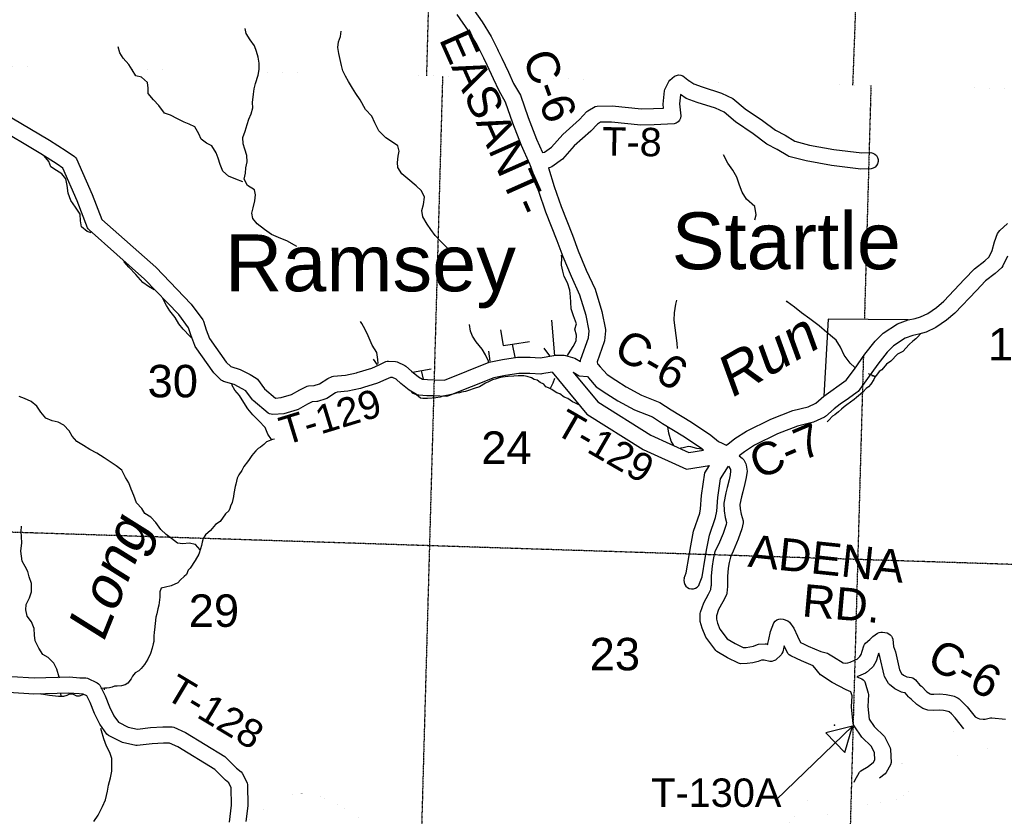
# Model space of a CAD drawing. Header units: feet. Extents: x -155 to 2562643, y -56 to 364810.
# Tile 4 of 121: x 2458475 to 2470608, y 190513 to 200332. Entities that reach past the tile are written whole.
import ezdxf
from ezdxf.enums import TextEntityAlignment as Align

# ---------------------------------------------------------------- set-up
doc = ezdxf.new("R2010")
doc.units = ezdxf.units.FT
doc.header["$MEASUREMENT"] = 0
for name, pattern in [('HIDDEN', [0.375, 0.25, -0.125]), ('HIDDEN2', [0.1875, 0.125, -0.0625]), ('water', [0])]:
    doc.linetypes.add(name, pattern=pattern)
for name, color, linetype in [('COUNTY-RD', 7, 'Continuous'), ('CR-TEXT', 7, 'Continuous'), ('INCORPORATED', 3, 'Continuous'), ('MTEXT', 2, 'Continuous'), ('SECTION', 8, 'HIDDEN2'), ('SECTION-TEXT', 8, 'Continuous'), ('STATE-RT', 2, 'Continuous'), ('STREET-RURAL', 14, 'Continuous'), ('TOWNSHIP', 9, 'HIDDEN'), ('TR-TEXT', 6, 'Continuous'), ('TWP-RD', 6, 'Continuous'), ('WATER-TEXT', 1, 'Continuous'), ('WATERWAY', 14, 'water')]:
    doc.layers.add(name, color=color, linetype=linetype)
doc.styles.add('ARIAL', font='arial.ttf')

# ---------------------------------------------------------------- blocks, each defined once
blk = doc.blocks.new('ARROW')
at = {"color": 0, "linetype": 'Continuous'}
blk.add_line((-1304, 0), (0, 0), dxfattribs=at)
blk.add_lwpolyline([(0, 0), (-293, 169), (-293, 169), (-293, -169), (-293, -169), (0, 0)], close=True, dxfattribs=at)
at = {"color": 0}
blk.add_point((-147, 163), dxfattribs=at)

msp = doc.modelspace()

# ---------------------------------------------------------------- linework, layer by layer
at = {"layer": 'COUNTY-RD'}
for points in [[(2464025.2, 200513.33), (2464172.06, 200306.61), (2464283.25, 200125.28), (2464361.01, 199970.23), (2464372.81, 199946.7), (2464416.76, 199859.06), (2464496.58, 199684.35), (2464561.3, 199545.02), (2464644.34, 199399.57), (2464739.71, 199126.96), (2464843.22, 198859.47), (2464916.25, 198695.34)], [(2465386.61, 196129.78), (2465389.52, 196147.2), (2465483.52, 196411.5), (2465492.54, 196495.33), (2465454.57, 196685.92), (2465379.17, 196938.11), (2465273.13, 197164.46), (2465171.01, 197409.75), (2465099.14, 197606.08), (2464958.15, 197960.35), (2464872.29, 198215.62), (2464802.49, 198440.18), (2464765.09, 198542.77), (2464761.62, 198549.87), (2464761.27, 198551.65), (2464658.48, 198782.69), (2464552.01, 199057.83), (2464461.6, 199316.27), (2464383.46, 199453.14), (2464314.93, 199600.66), (2464236.36, 199772.65), (2464194.03, 199857.05), (2464108.3, 200027.99), (2464005.1, 200196.29), (2463864.58, 200394.08)], [(2464991.3, 198506.21), (2464992.05, 198504.15), (2465062.59, 198277.19), (2465145.99, 198029.25), (2465286, 197677.44), (2465357.33, 197482.59), (2465456.09, 197245.36), (2465566.55, 197009.57), (2465648.87, 196734.22), (2465693.17, 196511.92), (2465693.85, 196496.71), (2465680.48, 196372.55), (2465677.86, 196361.1), (2465589.99, 196114.01), (2465594.77, 196088.7), (2465602.09, 196081.35)], [(2467133.25, 195110.83), (2467180.73, 195086.85), (2467202.68, 195100.18), (2467288.63, 195169.58), (2467432.25, 195260.4), (2467731.92, 195408.79), (2468000.45, 195514.29), (2468190.78, 195559.51), (2468287.13, 195603.67), (2468385.05, 195690.78), (2468469.31, 195754.65), (2468574.62, 195825.41), (2468659.24, 195887.39), (2468760.55, 196024.87), (2468888.32, 196207.86), (2469016.95, 196367.81), (2469116.28, 196466.89), (2469294.09, 196584.2), (2469425.56, 196633.38), (2469509.8, 196649.86), (2469576.78, 196668.05), (2469664.28, 196710.68), (2469772.3, 196786.06), (2469861.2, 196861.87), (2470119.88, 197131.9), (2470241.13, 197262.75), (2470368.92, 197358.22), (2470422.82, 197406.89), (2470458.57, 197485.39), (2470485.89, 197591.94), (2470526.48, 197694.78), (2470552.86, 197734.24), (2470648.28, 197820.87)], [(2470647.91, 197418.59), (2470591.98, 197295.78), (2470579.86, 197279.22), (2470496.06, 197203.56), (2470375.45, 197113.45), (2470265.46, 196994.75), (2469998.64, 196716.23), (2469894.71, 196627.6), (2469765.93, 196537.73), (2469647.41, 196479.99), (2469555.26, 196454.96), (2469480.17, 196440.28), (2469385.35, 196404.8), (2469243.24, 196311.05), (2469165.95, 196233.95), (2469048.42, 196087.8), (2468923.07, 195908.27), (2468806.66, 195750.3), (2468795.9, 195739.57), (2468689.53, 195661.67), (2468585.58, 195591.82), (2468512.13, 195536.14), (2468403.32, 195439.34), (2468390.83, 195431.19), (2468256.19, 195369.49), (2468060.43, 195322.97), (2467813.01, 195225.77), (2467530.34, 195085.8), (2467405.29, 195006.72), (2467342.59, 194956.09), (2467379.24, 194925.69)], [(2465386.72, 196119.31), (2465386.61, 196129.78)], [(2465602.09, 196081.35), (2465630.03, 196053.29), (2465713.29, 195959.88), (2465820.8, 195887.75), (2465948.68, 195808.06), (2466136.68, 195703.64), (2466363.56, 195614.1)], [(2465472.23, 195932.01), (2465484.41, 195916.09), (2465580.84, 195807.9), (2465712.17, 195719.79), (2465847.17, 195635.66), (2466051.05, 195522.42), (2466271.24, 195435.52)], [(2466363.56, 195614.1), (2466502.44, 195523.37), (2466753.28, 195369.3), (2466993.89, 195211.13), (2467086.92, 195134.24), (2467133.25, 195110.83)], [(2466271.24, 195435.52), (2466395.39, 195354.41), (2466645.99, 195200.49), (2466874.9, 195050.01), (2466902.65, 195027.07)], [(2467379.24, 194925.69), (2467384.93, 194920.97), (2467397.47, 194905.44), (2467422.7, 194857.02), (2467427.96, 194840.41), (2467437.71, 194767.4), (2467428.88, 194689.82), (2467412.85, 194615.05), (2467387.75, 194512.22), (2467369.56, 194451.68), (2467350.92, 194357.33), (2467353.44, 194301.78), (2467364.84, 194238.66), (2467388.38, 194153.05), (2467388.91, 194128.26), (2467372.13, 194054.95), (2467329.66, 193927.5), (2467267.8, 193779.65), (2467233.05, 193708.28), (2467217.87, 193641.97), (2467206.39, 193569.96), (2467197.15, 193469.25), (2467197.35, 193391.75)], [(2467211.38, 194829.74), (2467233.2, 194787.89), (2467236.2, 194765.44), (2467231.27, 194722.17), (2467217.89, 194659.73), (2467194.7, 194564.74), (2467175.23, 194499.95), (2467150.03, 194372.4), (2467154.25, 194279.38), (2467169.62, 194194.28), (2467185.57, 194136.27), (2467179.33, 194109), (2467142.28, 193997.81), (2467085.49, 193862.09), (2467043.2, 193775.24), (2467021.42, 193680.07), (2467007.84, 193594.87), (2466997.13, 193478.15), (2466997.44, 193353.83)], [(2467787.51, 192439.34), (2467765.89, 192427.46), (2467742.03, 192421.19), (2467717.36, 192420.9), (2467649.01, 192437.2), (2467615.98, 192435.53), (2467576.88, 192419.94), (2467508.62, 192403.88), (2467440.27, 192395.46), (2467357.27, 192393.88), (2467334.08, 192399), (2467196.53, 192466.04), (2467067.33, 192543.31), (2467052.94, 192556.23), (2466928.68, 192720.85), (2466883.78, 192830.13), (2466860.84, 192913.35), (2466859.07, 192928.62), (2466862.33, 193014.05), (2466865.04, 193028.51), (2466904.39, 193142.76), (2466963.67, 193250.1), (2466993.03, 193308.82), (2466997.44, 193353.83)], [(2467197.35, 193391.75), (2467197.47, 193344.33), (2467189.37, 193261.76), (2467184.29, 193244.14), (2467140.73, 193157), (2467087.85, 193061.25), (2467061.34, 192984.3), (2467059.81, 192944.15), (2467073.38, 192894.94), (2467103.86, 192820.74), (2467195.01, 192699.99), (2467291.84, 192642.08), (2467389.4, 192594.53), (2467426.1, 192595.22), (2467473.39, 192601.05), (2467516.6, 192611.22), (2467564.97, 192630.51), (2467581.1, 192634.03), (2467660.35, 192638.02)], [(2467660.35, 192638.02), (2467674.54, 192636.71), (2467692.83, 192632.35), (2467695.37, 192643.96), (2467707.94, 192692.6), (2467725.42, 192789.85), (2467768.66, 192896.78), (2467784.67, 192917.94), (2467805.62, 192934.17), (2467830.09, 192944.39), (2467856.38, 192947.89), (2467882.66, 192944.41), (2467939.25, 192920.8), (2467960.05, 192904.78), (2468016.59, 192830.97), (2468057.92, 192734.59), (2468098.02, 192654.93), (2468131.93, 192640.77), (2468192.73, 192609.64), (2468346.14, 192544.54), (2468430.6, 192522), (2468443.71, 192516.41), (2468505.06, 192479.18), (2468620.98, 192406.33), (2468650.02, 192402.33), (2468679.87, 192406.51), (2468707.52, 192414.02), (2468762.05, 192436.43), (2468794.61, 192450.8), (2468829.44, 192481.11), (2468844.94, 192508.22), (2468858.42, 192549.88), (2468877.74, 192614.44), (2468886.43, 192631.18), (2468898.08, 192645.98), (2468950.05, 192691.22), (2468988.83, 192729.46), (2469046.96, 192770.93), (2469065.52, 192779.16), (2469085.35, 192783.49), (2469105.65, 192783.75), (2469164.51, 192772.46), (2469184.63, 192763.77), (2469202.39, 192750.92), (2469216.95, 192734.53), (2469227.62, 192715.35), (2469233.87, 192694.35), (2469237.06, 192649.46), (2469243.92, 192605.49), (2469268.15, 192540.39), (2469316.65, 192316.51), (2469340.92, 192274.47), (2469368.17, 192252.32), (2469408.17, 192233.15), (2469464.52, 192225.11), (2469482.56, 192218.89), (2469499.1, 192209.37), (2469513.54, 192196.9), (2469568.47, 192127.28), (2469587.67, 192114.93), (2469655.18, 192047.59), (2469693.25, 192022.65), (2469702, 192019.54), (2469737.95, 192016.49), (2469814.63, 192024.21), (2469889.91, 192013.46), (2469975.29, 191999.32), (2469990.78, 191994.06), (2470040.49, 191967.51), (2470051.76, 191959.29), (2470096.17, 191916.3), (2470151.44, 191860.62), (2470250.63, 191737.52), (2470281.7, 191720.59), (2470304.02, 191715.42), (2470346.08, 191709.73), (2470373.03, 191709.07), (2470437.71, 191725.23), (2470454.6, 191726.51), (2470624.72, 191710.66)], [(2468488.15, 192160.84), (2468344.16, 192257.95), (2468252.45, 192367.03), (2468107.98, 192428.34), (2468047.69, 192459.21), (2467975.85, 192489.21), (2467956.69, 192503.23), (2467941.36, 192521.34), (2467894.37, 192614.68), (2467889.93, 192597.51), (2467877.11, 192538.96), (2467868.87, 192520.41), (2467857.06, 192503.88), (2467787.51, 192439.34)], [(2470111.09, 191591.93), (2470002.2, 191727.07), (2469955.63, 191773.98), (2469927.74, 191800.99), (2469918.29, 191806.03), (2469859.44, 191815.78), (2469810.46, 191822.77), (2469739.51, 191815.63), (2469665.81, 191821.89), (2469653.23, 191824.61), (2469603.69, 191842.23), (2469528.45, 191891.51), (2469461.53, 191958.27), (2469439.24, 191972.61), (2469426.95, 191983.77), (2469387.22, 192034.12), (2469357.13, 192038.41), (2469342.49, 192042.85), (2469260.4, 192082.19), (2469193.38, 192136.66), (2469181.51, 192150.58), (2469131.74, 192236.79), (2469126.14, 192251.3), (2469075.71, 192484.06), (2469061.27, 192522.87), (2469058.34, 192520.32), (2469049.38, 192490.41), (2469028.84, 192426.93), (2468990.49, 192359.86), (2468979.84, 192346.88), (2468908.82, 192285.06), (2468896.1, 192276.98), (2468840.47, 192252.43), (2468792.28, 192232.62)]]:
    msp.add_lwpolyline(points, dxfattribs=at)
at = {"layer": 'INCORPORATED'}
msp.add_lwpolyline([(2469425.56, 196633.38), (2468439.3, 196641.22), (2468385.05, 195690.78), (2468469.31, 195754.65), (2468574.62, 195825.41), (2468659.24, 195887.39), (2468760.55, 196024.87), (2468888.32, 196207.86), (2469016.95, 196367.81), (2469116.28, 196466.89), (2469294.09, 196584.2), (2469425.56, 196633.38)], dxfattribs=at)
at = {"layer": 'SECTION'}
msp.add_line((2463491.22, 199639.91), (2465228.19, 264625.57), dxfattribs=at)
for points in [[(2469337.35, 215581.74), (2468739.06, 199525.06)], [(2463686.17, 199637.1), (2463229.9, 183312.56)], [(2468964.81, 199520.05), (2468884.3, 196637.68)], [(2468871.88, 196184.31), (2468506.19, 183106.68)], [(2484834.16, 193162.28), (2452185.62, 194212.82)]]:
    msp.add_lwpolyline(points, dxfattribs=at)
at = {"layer": 'STATE-RT', "color": 2, "linetype": 'Continuous', "const_width": 0.05}
for points in [[(2469069.93, 190984.38), (2469109.84, 190990.97), (2469177.61, 191005.14), (2469184.54, 191008.34), (2469218.62, 191037.71), (2469312.59, 191127.09), (2469463.5, 191276.18), (2469601.91, 191404.74), (2469679.78, 191458.95), (2469752.46, 191499.19), (2469838.86, 191527.13), (2469982.31, 191562.31), (2470111.09, 191591.93)], [(2468960.79, 190662.26), (2469165.04, 190696.03), (2469272.31, 190718.46), (2469348.42, 190753.54), (2469420.04, 190815.25), (2469521.41, 190911.67), (2469671.06, 191059.52), (2469790.63, 191170.58), (2469838.56, 191203.95), (2469872.38, 191222.67), (2469920.86, 191238.35), (2470051.67, 191270.43), (2470218.45, 191308.79), (2470385, 191349.11), (2470626.73, 191403.31)], [(2467882.48, 190332.68), (2468038.91, 190530.79), (2468204.2, 190732.59), (2468267.69, 190805.53), (2468359.01, 190856.22), (2468476.59, 190882.45), (2468636.56, 190906.95), (2468758.82, 190929.75)], [(2461298.26, 190471.76), (2461510.11, 190618.09), (2461640.15, 190698.43), (2461729.98, 190745.19), (2461832, 190776.92), (2461926.03, 190789.86), (2462039.24, 190790.1), (2462167.13, 190760.79), (2462294.57, 190715.22), (2462441.01, 190626.73), (2462680.58, 190484.11)], [(2467352.05, 189897.02), (2467375.54, 189889), (2467486.46, 189857.95), (2467592.85, 189840.84), (2467685.77, 189840.62), (2467776.51, 189851.5), (2467886.06, 189892.49), (2467984.34, 189987.68), (2468115.06, 190143.14), (2468272.69, 190342.77), (2468433.44, 190539.01), (2468459.37, 190568.81), (2468466.67, 190572.86), (2468532.03, 190587.45), (2468686.78, 190611.15), (2468963.81, 190662.79)]]:
    msp.add_lwpolyline(points, dxfattribs=at)
at = {"layer": 'STREET-RURAL'}
for points in [[(2465070.5, 196187.62), (2465034.08, 196627.4)], [(2464401.52, 196508), (2464430.9, 196315.62), (2464547.61, 196333.58), (2464755.65, 196365.72)], [(2464580.16, 196171.47), (2464547.61, 196333.58)], [(2464273.72, 196122.82), (2464257.06, 196245.41)], [(2465007.83, 196189.34), (2464937.15, 196283.77)], [(2462884.02, 196076.94), (2462835.67, 196146.12)], [(2463316.97, 195986.35), (2463546.64, 196029.84)], [(2463449.76, 195900.95), (2463424.47, 196006.71)]]:
    msp.add_lwpolyline(points, dxfattribs=at)
at = {"layer": 'TOWNSHIP', "const_width": 0.03, "flags": 128}
msp.add_lwpolyline([(2452356.47, 199888.32), (2485001.36, 199164.46)], dxfattribs=at)
at = {"layer": 'TWP-RD'}
for points in [[(2465030.02, 198762), (2465166.91, 198916.83), (2465372.86, 199102.92), (2465465.58, 199199.71), (2465477.06, 199208.65), (2465567.43, 199259.99), (2465591.55, 199266.61), (2465776.03, 199270.12), (2466135.91, 199232.8), (2466286.31, 199237.57), (2466410.17, 199243.14), (2466404.51, 199292.12), (2466422.03, 199452.81), (2466426.81, 199469.39), (2466475.36, 199569.25), (2466487.43, 199585.09), (2466542.56, 199633.57), (2466567.23, 199645.46), (2466594.19, 199650.28), (2466621.43, 199647.68), (2466646.99, 199637.85), (2466709.89, 199591.08), (2466782.7, 199539.14), (2466886.72, 199502.38), (2467122.77, 199426.85), (2467263.27, 199360.65), (2467415.63, 199233.68), (2467627.94, 199088.61), (2467789.59, 198968.54), (2467906.43, 198906.78), (2468025.83, 198834.86), (2468208.94, 198787.04), (2468507.23, 198733.7), (2468852.12, 198691.38), (2468964.12, 198693.5), (2468989.68, 198687.17), (2469012.72, 198674.44), (2469031.69, 198656.18), (2469045.29, 198633.62), (2469052.58, 198608.34), (2469053.08, 198582), (2469046.75, 198556.44), (2469034.02, 198533.4), (2469015.76, 198514.43), (2468993.2, 198500.83), (2468967.92, 198493.54), (2468841.79, 198491.14), (2468477.42, 198535.86), (2468166.01, 198591.54), (2467954.38, 198646.81), (2467941.16, 198652.38), (2467808.02, 198732.58), (2467682.6, 198798.87), (2467511.84, 198925.71), (2467294.92, 199073.93), (2467154.89, 199190.63), (2467049.37, 199240.35), (2466822.91, 199312.8), (2466689.5, 199359.96), (2466620.07, 199409.48), (2466618.04, 199405.31), (2466605.77, 199292.76), (2466622.74, 199145.87), (2466618.4, 199118.7), (2466606.88, 199093.71), (2466589.03, 199072.75), (2466566.19, 199057.39), (2466540.06, 199048.78), (2466293.96, 199037.71), (2466128.73, 199032.48), (2465767.59, 199069.92), (2465633.26, 199067.37), (2465594.87, 199045.56), (2465512.3, 198959.36), (2465309.32, 198775.96), (2465164.31, 198611.94), (2465031.66, 198518.58), (2465012.24, 198510.3), (2464991.3, 198506.21)], [(2458267.21, 199189.71), (2458841.59, 198847.47), (2459046.34, 198717.1), (2459150.49, 198646.49), (2459163.83, 198633.19), (2459174.45, 198617.65), (2459366.9, 198176.73), (2459486.89, 197870.1), (2460150.73, 197279.4), (2460587.92, 196825.99), (2460732.28, 196631.49), (2460740.1, 196615.88), (2460771.48, 196510.84), (2460811.92, 196402.72), (2461020.95, 196111.01), (2461076.82, 196055.53), (2461192.04, 196020.5), (2461314.07, 195958.74), (2461390.25, 195912.85), (2461404.65, 195899.81), (2461493.6, 195780.61), (2461628.23, 195668.5), (2461695.37, 195673.2), (2461822.81, 195709.97), (2461928.01, 195770.1), (2462016.73, 195813.33), (2462034.99, 195818.28), (2462103.29, 195823.5), (2462170.99, 195844.13), (2462271.36, 195908.43), (2462324.74, 195933.81), (2462341.91, 195938.49), (2462489.1, 195951.57), (2462624.12, 195978.39), (2462634.21, 195981.51), (2462634.23, 195981.52), (2462813.88, 196037.08), (2462904.55, 196078.2), (2462986.38, 196116.88), (2463001.78, 196121.33), (2463017.68, 196123.27), (2463105.7, 196119.89), (2463125.12, 196115.19), (2463219.64, 196071.09), (2463232.22, 196062.72), (2463302.63, 195998.68), (2463389.79, 195928.7), (2463440.11, 195899.37), (2463501.71, 195894.91), (2463583.88, 195894.5), (2463710.24, 195889.94), (2464261.12, 196111.34)], [(2460972.51, 195880.95), (2460959.28, 195890.39), (2460868.13, 195980.91), (2460637.77, 196302.38), (2460631.55, 196314.04), (2460581.78, 196447.12), (2460556, 196533.42), (2460435, 196696.45), (2460012.06, 197135.08), (2459330.16, 197741.84), (2459320.19, 197754), (2459312.24, 197767.57), (2459182.06, 198100.25), (2459006.5, 198502.48), (2458936.5, 198549.94), (2458736.67, 198677.17), (2458166.96, 199016.63)], [(2464916.25, 198695.34), (2464942.63, 198700.49), (2465030.02, 198762)], [(2464261.12, 196111.34), (2464425.68, 196142.5), (2464610.78, 196171.46), (2464764.56, 196170.08), (2464889.73, 196164.95), (2465056.48, 196193.16), (2465064.3, 196195.31), (2465068.87, 196195.35), (2465073.32, 196196.15), (2465081.84, 196195.44), (2465185.83, 196196.14), (2465200.04, 196194.19), (2465317.91, 196160.35), (2465386.72, 196119.31)], [(2465037.92, 195987.17), (2464907.62, 195965.13), (2464897.2, 195964.47), (2464759.56, 195970.12), (2464625.44, 195971.32), (2464459.75, 195945.4), (2464317.55, 195918.48), (2463758.65, 195693.85), (2463745.09, 195690.49), (2463731.21, 195689.05), (2463579.77, 195694.52), (2463493.98, 195694.95), (2463394.97, 195702.11), (2463380.14, 195705.49), (2463366, 195711.07), (2463276.19, 195763.42), (2463172.61, 195846.58), (2463114.47, 195899.46), (2463067.88, 195921.2), (2463042.47, 195922.17), (2462988.58, 195896.7), (2462885.01, 195849.74), (2462712.79, 195796.47), (2462712.77, 195796.46), (2462673.28, 195784.25), (2462517.52, 195753.31), (2462386.36, 195741.65), (2462368.63, 195733.22), (2462261.5, 195664.59), (2462249.04, 195658.83), (2462145.79, 195627.37), (2462135, 195625.34), (2462078.68, 195621.03), (2462021.54, 195593.2), (2461906.48, 195527.43), (2461895.49, 195522.78), (2461730.48, 195475.18), (2461592.57, 195465.5), (2461573.54, 195467.82), (2461555.29, 195473.71), (2461538.51, 195482.95), (2461352.01, 195638.25), (2461343.9, 195646.8), (2461261.91, 195756.68), (2461217.19, 195783.62), (2461117.24, 195834.2), (2460987.1, 195873.77), (2460972.51, 195880.95)], [(2465037.92, 195987.17), (2465465.01, 195471.37), (2466157.34, 195032.25), (2466693.02, 194789.58), (2466977.07, 194836.68)], [(2465296.3, 195988.72), (2465370.26, 195941.01), (2465472.23, 195932.01)], [(2465296.3, 195988.72), (2465598.87, 195623.31), (2466252.64, 195208.65), (2466720.22, 194996.82), (2466902.65, 195027.07)], [(2466665.23, 193447.89), (2466688.66, 193514.99), (2466724.77, 193728.1), (2466745.04, 193847.74), (2466779.75, 194028.55), (2466854.62, 194249.88), (2466866.35, 194303.87), (2466878.45, 194465.44), (2466917.29, 194745.13), (2466977.07, 194836.68)], [(2466854.05, 193381.95), (2466883.04, 193464.97), (2466921.95, 193694.7), (2466941.86, 193812.18), (2466973.59, 193977.41), (2467047.68, 194196.44), (2467064.75, 194275.05), (2467077.41, 194444.2), (2467109.23, 194673.27), (2467211.38, 194829.74)], [(2458377.03, 192236.22), (2458652.63, 192219.92), (2459087.08, 192230.17), (2459214.9, 192220.37), (2459290.33, 192219.57), (2459311.26, 192214.79), (2459429.89, 192159.13), (2459447.48, 192145.46), (2459461.64, 192128.25)], [(2468792.28, 192232.62), (2468851.67, 192206.51), (2468869.26, 192193.65), (2468883.68, 192177.29), (2468894.23, 192158.22), (2468931.72, 192031.75), (2468933.74, 192014.94), (2468926.42, 191867.24), (2468942.51, 191710.37), (2469006.61, 191619.77), (2469130.91, 191495.46), (2469140.79, 191481.45), (2469200.73, 191355.2), (2469205.55, 191335.97), (2469213.23, 191175.57), (2469206.88, 191148.39), (2469154.44, 191053.99), (2469140.85, 191038.3), (2469069.93, 190984.38)], [(2459461.64, 192128.25), (2459526.77, 191998.87), (2459581.66, 191860.32), (2459634.51, 191750.06), (2459690.61, 191672.42), (2459811.4, 191612.97), (2459925.6, 191586.15), (2460088.49, 191605.84), (2460240.32, 191614.99), (2460351.91, 191614.82), (2460372.5, 191610.4), (2460516.84, 191545.69), (2461003.77, 191249.56), (2461144.57, 191107.12), (2461203.13, 191060.96), (2461217.05, 191043.88), (2461276.92, 190924.29), (2461282.28, 190902.13), (2461284.98, 190641.38), (2461262.62, 190446.87)], [(2468759.13, 190932.99), (2468759.29, 190934.67), (2468765.73, 190955.01), (2468823.73, 191056.45), (2468841.25, 191074.53), (2468928.76, 191128.28), (2468994.83, 191178.52), (2469011.43, 191208.4), (2469007.21, 191296.48), (2468971.2, 191372.33), (2468853.15, 191490.38), (2468756.62, 191626.83), (2468747.55, 191651), (2468725.92, 191861.95), (2468732.72, 191999.36), (2468718.75, 192046.47), (2468657.57, 192073.37), (2468488.15, 192160.84)], [(2461060.4, 190439.02), (2461084.86, 190651.8), (2461082.64, 190865.59), (2461053.14, 190924.53), (2461011.03, 190957.72), (2460878.83, 191091.46), (2460423.6, 191368.31), (2460319.75, 191414.87), (2460246.2, 191414.99), (2460106.52, 191406.56), (2459923.27, 191384.42), (2459905.7, 191385.39), (2459743.51, 191423.47), (2459568.98, 191509.38), (2459550.25, 191525.19), (2459461.91, 191647.45), (2459398.29, 191780.17), (2459344.12, 191916.9), (2459303.56, 191997.48), (2459255.72, 192019.93), (2459206.19, 192020.45), (2459081.78, 192029.99), (2458649.08, 192019.78), (2458338.93, 192038.13)]]:
    msp.add_lwpolyline(points, dxfattribs=at)
msp.add_arc((2466759.64, 193414.92), 100, 160.749701, 340.749701, dxfattribs=at)
at = {"layer": 'WATERWAY'}
for points in [[(2461889.86, 197535.81), (2461859.44, 197554.55), (2461768.48, 197606.31), (2461693.78, 197634.03), (2461576.65, 197683.62), (2461493.66, 197747.5), (2461402.6, 197815.35), (2461347.8, 197881.41), (2461337.32, 197945.73), (2461352.99, 198014.22), (2461372.59, 198098.84), (2461382.2, 198171.32), (2461369.71, 198235.63), (2461280.75, 198289.41), (2461241.99, 198365.63), (2461255.63, 198438.14), (2461263.25, 198506.58), (2461276.88, 198579.09), (2461274.37, 198657.54), (2461247.69, 198735.84), (2461227.14, 198800.1), (2461226.64, 198878.55), (2461254.32, 198959.19), (2461277.96, 199041.82), (2461297.69, 199106.32), (2461327.49, 199170.88), (2461347.17, 199243.42), (2461344.72, 199311.81), (2461354.13, 199414.47), (2461365.81, 199478.92), (2461381.5, 199545.4), (2461415.09, 199646.2), (2461426.73, 199716.68), (2461424.2, 199797.14), (2461413.66, 199871.52), (2461393.08, 199939.8), (2461368.46, 200010.06), (2461315.64, 200082.17), (2461264.79, 200160.33), (2461252.29, 200224.63)], [(2463750.84, 197503.91), (2463746.89, 197513.6), (2463655.67, 197605.6), (2463592.81, 197671.61), (2463541.98, 197745.74), (2463497.25, 197811.86), (2463444.32, 197900.07), (2463429.71, 197980.45), (2463449.39, 198053), (2463462.9, 198145.62), (2463428.17, 198221.86), (2463359.3, 198283.82), (2463258.05, 198369.71), (2463185.15, 198431.64), (2463134.31, 198507.79), (2463129.87, 198572.14), (2463139.45, 198648.65), (2463153.14, 198713.11), (2463136.62, 198777.39), (2463055.71, 198831.22), (2462986.94, 198877.08), (2462901.82, 198961.06), (2462852.85, 199059.35), (2462816.06, 199143.62), (2462734.99, 199223.61), (2462669.78, 199341.92), (2462618.92, 199422.08), (2462576.22, 199486.21), (2462527.35, 199568.4), (2462490.67, 199636.58), (2462458.03, 199700.76), (2462439.48, 199767.04), (2462424.91, 199841.39), (2462406.32, 199913.7), (2462393.76, 199988.07), (2462405.4, 200058.55), (2462427.13, 200125.07), (2462436.78, 200191.52)], [(2461224.07, 198333.33), (2461139.27, 198367.02), (2461048.39, 198404.7), (2460979.53, 198464.64), (2460946.8, 198544.92), (2460922.13, 198623.23), (2460897.52, 198691.48), (2460840.59, 198775.64), (2460775.91, 198811.46), (2460711.17, 198857.35), (2460680.54, 198923.55), (2460633.66, 199009.78), (2460564.97, 199043.57), (2460500.37, 199067.32), (2460421.54, 199111.11), (2460334.66, 199154.84), (2460257.96, 199180.54), (2460190.89, 199274.69), (2460124, 199342.69), (2460059.05, 199420.76), (2460058.62, 199487.15), (2460048.12, 199555.49), (2459975.18, 199623.45), (2459906.6, 199639.13), (2459861.82, 199713.3), (2459821.13, 199777.43), (2459750.14, 199855.47), (2459709.42, 199923.63), (2459686.81, 199995.92)], [(2459354.19, 197706.56), (2459306.56, 197720.25), (2459237.7, 197780.19), (2459225.15, 197852.54), (2459218.6, 197932.97), (2459163.66, 198021.17), (2459106.75, 198101.3), (2459071.94, 198191.62), (2459061.26, 198286.11), (2459044.63, 198368.5), (2458995.88, 198432.58), (2458929.15, 198474.43), (2458858.39, 198516.25), (2458833.8, 198582.49), (2458776.94, 198654.58)], [(2467535.46, 197863.04), (2467550.85, 197924.78), (2467532.06, 198029.28), (2467432.78, 198121.23), (2467377.86, 198207.41), (2467345.09, 198291.71), (2467312.23, 198392.1), (2467261.33, 198478.31), (2467200.37, 198562.44), (2467147.34, 198666.73)], [(2465224.77, 196192.74), (2465237.52, 196214.88), (2465295.36, 196303.75), (2465331.18, 196372.37), (2465336.77, 196442.81), (2465316.16, 196517.13), (2465337.89, 196583.65), (2465299.01, 196679.98), (2465270.26, 196766.32), (2465267.71, 196850.8), (2465263.27, 196915.15), (2465254.69, 196997.59), (2465225.91, 197087.95), (2465185.13, 197166.16), (2465166.58, 197232.44), (2465152.01, 197306.79), (2465155.45, 197399.36), (2465152.81, 197429.44)], [(2460130.29, 197003.47), (2460064.13, 197044.81), (2459991.33, 197090.64), (2459908.1, 197192.74), (2459820.92, 197282.75), (2459762.09, 197348.79), (2459758.37, 197352.04)], [(2460592.39, 196408.4), (2460569.54, 196432.23), (2460488.44, 196516.24), (2460435.64, 196584.32), (2460390.83, 196662.51), (2460323.86, 196742.58), (2460283.15, 196808.73), (2460242.37, 196886.95), (2460238.09, 196898.14)], [(2466580.54, 196279.23), (2466576.04, 196345.66), (2466565.38, 196438.14), (2466550.68, 196532.61), (2466542.01, 196629.12), (2466545.46, 196719.68), (2466560.89, 196826.4), (2466571.84, 196874.5)], [(2468767.54, 196043.49), (2468708.5, 196098.97), (2468633.36, 196197.09), (2468590.43, 196295.41), (2468537.51, 196383.62), (2468422.12, 196475.47), (2468324.91, 196559.38), (2468213.59, 196645.22), (2468110.4, 196719.04), (2468023.36, 196786.91), (2467934.32, 196852.77), (2467923.1, 196866.37)], [(2462892.4, 196094.67), (2462889.58, 196142.4), (2462876.94, 196228.84), (2462819.98, 196319.03), (2462770.91, 196433.41), (2462732.13, 196513.65), (2462691.39, 196585.83), (2462676.56, 196611.18)], [(2464252.97, 196112.42), (2464251.21, 196124.44), (2464216.47, 196202.7), (2464173.74, 196270.84), (2464098.64, 196360.92), (2464055.91, 196429.07), (2464031.33, 196493.3), (2464019.43, 196576.59)], [(2469581.18, 196462.69), (2469544.28, 196423.88), (2469516.24, 196399.57), (2469482.18, 196371.2), (2469436.13, 196328.67), (2469358.12, 196243.7), (2469293.89, 196209.12), (2469211.87, 196122.11), (2469155.7, 196087.57), (2469099.76, 196016.82), (2469067.66, 195996.51), (2469045.69, 195968.21), (2469013.73, 195925.77), (2469001.83, 195897.53), (2468963.92, 195840.98), (2468933.93, 195806.59), (2468905.87, 195784.29), (2468869.87, 195745.85), (2468837.83, 195715.48), (2468785.74, 195672.92), (2468757.7, 195648.61), (2468711.58, 195616.14), (2468667.48, 195583.69), (2468635.41, 195559.35), (2468603.36, 195530.99), (2468563.3, 195496.55), (2468521.23, 195462.1), (2468493.13, 195445.83), (2468447.13, 195395.26), (2468423.61, 195374.02)], [(2468974.82, 195947.4), (2469015.71, 195934), (2468936.59, 195965.44)], [(2465367.55, 195584.51), (2465364.39, 195585.94), (2465317.92, 195609.8), (2465285.61, 195621.68), (2465230.98, 195661.58), (2465184.54, 195679.41), (2465129.91, 195719.32), (2465095.58, 195733.19), (2465063.24, 195751.11), (2465030.86, 195775.05), (2464990.46, 195794.93), (2464958.16, 195806.81), (2464933.78, 195838.85), (2464889.33, 195860.71), (2464850.89, 195888.65), (2464814.57, 195898.49), (2464780.21, 195918.4), (2464727.75, 195932.16), (2464685.41, 195939.96), (2464649.14, 195941.75), (2464616.92, 195941.56), (2464564.57, 195939.23), (2464494.1, 195934.78), (2464455.86, 195930.53), (2464425.69, 195924.31), (2464383.45, 195916.01), (2464333.2, 195899.61), (2464301.03, 195891.37), (2464252.85, 195866.94), (2464214.67, 195852.63), (2464140.45, 195805.91), (2464074.12, 195785.39), (2464003.78, 195760.82), (2463967.6, 195748.54), (2463921.32, 195742.22), (2463893.18, 195734.01), (2463858.98, 195727.76), (2463810.71, 195717.41), (2463758.43, 195703.02), (2463688.02, 195690.52), (2463655.86, 195680.27), (2463603.55, 195671.91), (2463557.26, 195665.59), (2463500.9, 195661.23), (2463442.49, 195660.88), (2463414.26, 195666.74), (2463365.67, 195706.69), (2463365.67, 195706.69), (2463325.28, 195722.54), (2463301.24, 195735.45)], [(2465010.67, 195782.98), (2465048.48, 195855.63), (2465067.93, 195913.83)], [(2461578.45, 195153.08), (2461576.64, 195158.76), (2461533.93, 195222.88), (2461499.18, 195303.15), (2461422.1, 195389.19), (2461347.11, 195463.18), (2461284.21, 195535.22), (2461235.39, 195611.38), (2461184.46, 195701.61), (2461127.66, 195765.64), (2461091, 195829.8), (2461085, 195834.61)], [(2460699.13, 193797.5), (2460640.3, 193863.53), (2460561.64, 193881.17), (2460485.16, 193872.66), (2460418.66, 193878.3), (2460343.77, 193936.19), (2460278.99, 193988.11), (2460214.17, 194046.06), (2460153.2, 194132.2), (2460090.34, 194198.21), (2460015.53, 194244.04), (2459980.88, 194308.21), (2459915.98, 194378.23), (2459881.18, 194466.54), (2459848.44, 194546.82), (2459821.77, 194623.11), (2459777.04, 194689.23), (2459732.16, 194779.49), (2459663.33, 194833.4), (2459588.51, 194881.23), (2459517.68, 194933.11), (2459426.7, 194988.9), (2459339.81, 195032.63), (2459260.95, 195082.45), (2459180.07, 195132.26), (2459121.22, 195200.31), (2459084.56, 195264.47), (2459017.66, 195332.47), (2458950.94, 195372.31), (2458876.32, 195387.95), (2458797.57, 195419.67), (2458736.68, 195493.74), (2458687.87, 195567.88), (2458615.01, 195623.77), (2458532.19, 195661.5), (2458467.59, 195685.25)], [(2466534.33, 195083.19), (2466503.18, 195138.12), (2466472.36, 195234.5), (2466462.25, 195314.32)], [(2461616.24, 195163.36), (2461590.75, 195156.83), (2461548.56, 195140.48), (2461514.4, 195128.21), (2461482.39, 195093.81), (2461444.32, 195063.41), (2461414.22, 195045.12), (2461386.19, 195018.8), (2461356.19, 194986.43), (2461334.22, 194958.13), (2461304.3, 194911.68), (2461282.34, 194881.37), (2461238.4, 194822.76), (2461212.53, 194774.32), (2461174.58, 194723.79), (2461154.73, 194679.41), (2461137.08, 194604.87), (2461131.21, 194576.67), (2461115.64, 194492.08), (2461109.83, 194455.83), (2461092.18, 194381.29), (2461074.33, 194336.92), (2461064.44, 194308.69), (2461050.55, 194276.42), (2461012.5, 194241.99), (2460944.64, 194145.01), (2460888.48, 194108.46), (2460824.48, 194037.66), (2460766.44, 193980.98), (2460734.48, 193938.54), (2460722.71, 193890.18), (2460716.92, 193849.91), (2460701.07, 193809.58), (2460683.35, 193745.1), (2460637.53, 193666.36), (2460573.67, 193573.43), (2460551.7, 193545.13), (2460531.88, 193494.72), (2460499.82, 193468.37), (2460455.77, 193427.87), (2460421.78, 193389.44), (2460341.45, 193352.74), (2460273.07, 193336.23), (2460218.77, 193323.84), (2460202.93, 193281.49), (2460203.37, 193213.09), (2460199.54, 193180.88), (2460187.88, 193114.42), (2460176.08, 193070.09), (2460164.4, 193007.65), (2460152.57, 192967.34), (2460142.99, 192890.84), (2460135.43, 192812.33), (2460133.6, 192784.15), (2460129.89, 192733.83), (2460128.07, 192703.64), (2460126.27, 192669.43), (2460120.42, 192639.22), (2460108.67, 192586.84), (2460086.95, 192518.31), (2460053.14, 192451.71), (2460053.14, 192451.71), (2460011.27, 192385.07), (2459971.31, 192334.53), (2459941.28, 192306.19), (2459899.14, 192281.79), (2459865.16, 192241.35), (2459847.25, 192207.04), (2459807.3, 192154.49), (2459773.19, 192134.17), (2459730.99, 192119.83), (2459676.63, 192117.49), (2459642.4, 192115.28), (2459614.27, 192105.05), (2459580.08, 192096.79), (2459549.9, 192092.59), (2459519.69, 192092.41), (2459483.45, 192090.18), (2459473.81, 192086.26)], [(2466886.7, 195032.74), (2466850.22, 195041.62), (2466817.97, 195045.45), (2466747.34, 195067.16), (2466715.1, 195068.98), (2466684.94, 195060.75), (2466652.76, 195054.52), (2466617.45, 195052.45)], [(2458964.13, 192213.99), (2458962.95, 192225.86), (2458934.12, 192326.28), (2458895.36, 192402.5), (2458824.44, 192470.47), (2458759.75, 192508.31), (2458708.9, 192586.46), (2458666.04, 192674.73), (2458655.52, 192745.08), (2458652.97, 192829.56), (2458620.22, 192911.85), (2458565.41, 192977.91), (2458548.79, 193058.28), (2458556.43, 193122.71), (2458594.17, 193205.42), (2458619.89, 193278), (2458619.24, 193380.6), (2458592.52, 193464.94), (2458573.98, 193529.2), (2458543.36, 193593.4), (2458506.69, 193659.57), (2458489.81, 193780.18), (2458503.24, 193884.87), (2458498.75, 193957.27), (2458494.3, 194023.64), (2458497.67, 194087.92)], [(2459518.08, 192073.57), (2459521.71, 192090.41)], [(2459265.68, 192013.78), (2459254.35, 192010.34), (2459206.12, 191993.95), (2459177.94, 191991.77), (2459129.42, 192019.64), (2459089.16, 192017.39), (2459057.02, 192003.11), (2459014.8, 191990.79), (2458986.62, 191988.61), (2458952.38, 191988.4), (2458916.11, 191992.21), (2458877.81, 191996), (2458843.54, 192001.83), (2458793.14, 192009.57), (2458740.72, 192017.3), (2458727.32, 192021.4)], [(2458986.62, 191988.61), (2458982.03, 192034.63)], [(2459387.16, 190449.95), (2459441.04, 190528.74), (2459494.74, 190635.69), (2459532.5, 190714.38), (2459555.98, 190823.16), (2459569.6, 190897.68), (2459593.19, 190988.35), (2459608.79, 191068.92), (2459612.34, 191143.38), (2459609.8, 191225.85), (2459587.19, 191298.14), (2459544.39, 191376.34), (2459513.59, 191468.7), (2459484.78, 191565.1), (2459472.81, 191594.84)]]:
    msp.add_lwpolyline(points, dxfattribs=at)

# ---------------------------------------------------------------- block references
at = {"layer": 'TR-TEXT', "xscale": 0.9999943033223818, "yscale": 0.9999943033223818, "rotation": 43.99929553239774}
msp.add_blockref('ARROW', (2468736.49, 191622.77), dxfattribs=at)

# ---------------------------------------------------------------- texts
at = {"layer": 'CR-TEXT', "style": 'ARIAL'}
for s, rotation, p in [('EASANT-', 294, (2463527.64, 200043.23)), ('C-6', 290, (2464555.04, 199833.08)), ('C-6', 330, (2465710.89, 196091.25)), ('C-7', 23, (2467625.34, 194549.94)), ('ADENA', 354, (2467427.34, 193471.81)), ('RD.', 355, (2468095.37, 192859.02)), ('C-6', 332, (2469575.03, 192261.6))]:
    msp.add_text(s, height=400, rotation=rotation, dxfattribs=at).set_placement(p, align=Align.BOTTOM_LEFT)
at = {"layer": 'MTEXT', "style": 'ARIAL'}
for s, p in [('Startle', (2466508.71, 197046.08)), ('Ramsey', (2461004.38, 196774.35))]:
    msp.add_text(s, height=700, dxfattribs=at).set_placement(p, align=Align.BOTTOM_LEFT)
at = {"layer": 'SECTION-TEXT', "style": 'ARIAL'}
for s, p in [('18', (2470718.32, 196011.54)), ('30', (2460361.52, 195557.06)), ('24', (2464473.25, 194736.99)), ('29', (2460868.24, 192727.93)), ('23', (2465808.52, 192192.17))]:
    msp.add_text(s, height=400, dxfattribs=at).set_placement(p, align=Align.BOTTOM_CENTER)
at = {"layer": 'TR-TEXT', "style": 'ARIAL'}
for s, rotation, p in [('T-8', 359, (2465648.84, 198553.92)), ('T-129', 17, (2461773.06, 194983.21)), ('T-129', 330, (2464995.8, 195150.81)), ('T-128', 329, (2460191.81, 191889.44))]:
    msp.add_text(s, height=350, rotation=rotation, dxfattribs=at).set_placement(p, align=Align.BOTTOM_LEFT)
msp.add_text('T-130A', height=350, dxfattribs=at).set_placement((2466257.34, 190524.08), align=Align.BOTTOM_LEFT)
at = {"layer": 'WATER-TEXT', "style": 'ARIAL', "oblique": 10}
for s, rotation, p in [('Run', 30, (2467865.87, 195847.18)), ('Long', 68, (2459932.53, 193300.37))]:
    msp.add_text(s, height=500, rotation=rotation, dxfattribs=at).set_placement(p, align=Align.BOTTOM_CENTER)

doc.saveas('drawing.dxf')
